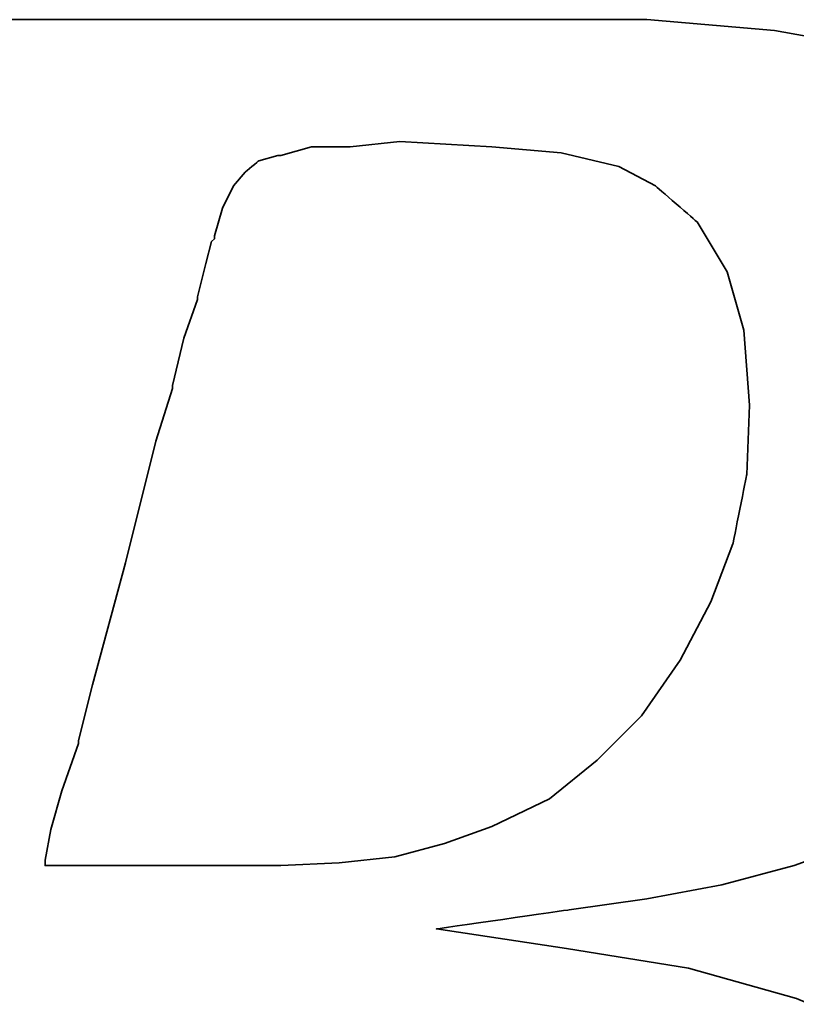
# Model space of a CAD drawing. Header units: millimetres. Extents: x 340 to 654, y 334 to 449.
# Tile 25 of 44: x 567.25 to 568.55, y 372.58 to 374.22. Entities that reach past the tile are written whole.
import ezdxf

# ---------------------------------------------------------------- set-up
doc = ezdxf.new("R2010")
doc.units = ezdxf.units.MM
doc.layers.add('DIM', color=4, linetype='Continuous')
doc.layers.add('layer 1', color=7, linetype='Continuous')

# ---------------------------------------------------------------- blocks, each defined once
blk = doc.blocks.new('TBI MOTION logo(完整正式版)')
at = {"layer": 'layer 1', "color": 22, "lineweight": 35}
for points, knots in [([(-64.65375, -6.86375), (-64.65375, -6.86375), (-64.84375, -7.29625), (-64.84375, -7.29625), (-64.84375, -7.29625), (-64.84375, -7.29625), (-64.86875, -7.34375), (-64.86875, -7.34375), (-64.86875, -7.34375), (-64.86875, -7.34375), (-64.86875, -7.36875), (-64.86875, -7.36875), (-64.86875, -7.36875), (-64.86875, -7.36875), (-65.15375, -7.65375), (-65.15375, -7.65375), (-65.15375, -7.65375), (-65.15375, -7.65375), (-65.17875, -7.65375), (-65.17875, -7.65375), (-65.17875, -7.65375), (-65.17875, -7.65375), (-65.20375, -7.67875), (-65.20375, -7.67875), (-65.20375, -7.67875), (-65.20375, -7.67875), (-65.58875, -7.87125), (-65.58875, -7.87125), (-65.58875, -7.87125), (-65.58875, -7.87125), (-65.63375, -7.87125), (-65.63375, -7.87125), (-65.63375, -7.87125), (-65.63375, -7.87125), (-65.65875, -7.89375), (-65.65875, -7.89375), (-65.65875, -7.89375), (-65.65875, -7.89375), (-66.09375, -7.94375), (-66.09375, -7.94375), (-66.09375, -7.94375), (-66.09375, -7.94375), (-66.11375, -7.94375), (-66.11375, -7.94375), (-66.11375, -7.94375), (-66.11375, -7.94375), (-66.16375, -7.94375), (-66.16375, -7.94375), (-66.16375, -7.94375), (-66.16375, -7.94375), (-66.30875, -7.94375), (-66.30875, -7.94375), (-66.30875, -7.94375), (-66.30875, -7.94375), (-66.69375, -7.94375), (-66.69375, -7.94375), (-66.69375, -7.94375), (-66.69375, -7.94375), (-67.07375, -7.94375), (-67.07375, -7.94375), (-67.07375, -7.94375), (-67.07375, -7.94375), (-67.12375, -7.94375), (-67.12375, -7.94375), (-67.12375, -7.94375), (-67.12375, -7.94375), (-67.12375, -7.96625), (-67.12375, -7.96625), (-67.12375, -7.96625), (-67.12375, -7.96625), (-67.14875, -7.99125), (-67.14875, -7.99125), (-67.14875, -7.99125), (-67.14875, -7.99125), (-67.24375, -8.34875), (-67.24375, -8.34875), (-67.24375, -8.34875), (-67.24375, -8.34875), (-67.31375, -8.68625), (-67.31375, -8.68625), (-67.31375, -8.68625), (-67.31375, -8.68625), (-67.26875, -8.68625), (-67.26875, -8.68625), (-67.26875, -8.68625), (-67.26875, -8.68625), (-67.07375, -8.68625), (-67.07375, -8.68625), (-67.07375, -8.68625), (-67.07375, -8.68625), (-66.54875, -8.68625), (-66.54875, -8.68625), (-66.54875, -8.68625), (-66.54875, -8.68625), (-65.82625, -8.68625), (-65.82625, -8.68625), (-65.82625, -8.68625), (-65.82625, -8.68625), (-65.01375, -8.68625), (-65.01375, -8.68625), (-65.01375, -8.68625), (-65.01375, -8.68625), (-64.05375, -8.68625), (-64.05375, -8.68625), (-64.05375, -8.68625), (-64.05375, -8.68625), (-62.08375, -8.68625), (-62.08375, -8.68625), (-62.08375, -8.68625), (-62.08375, -8.68625), (-60.06875, -8.68625), (-60.06875, -8.68625), (-60.06875, -8.68625), (-60.06875, -8.68625), (-59.10875, -8.68625), (-59.10875, -8.68625), (-59.10875, -8.68625), (-59.10875, -8.68625), (-58.29375, -8.68625), (-58.29375, -8.68625), (-58.29375, -8.68625), (-58.29375, -8.68625), (-57.57375, -8.68625), (-57.57375, -8.68625), (-57.57375, -8.68625), (-57.57375, -8.68625), (-57.04875, -8.68625), (-57.04875, -8.68625), (-57.04875, -8.68625), (-57.04875, -8.68625), (-56.85375, -8.68625), (-56.85375, -8.68625), (-56.85375, -8.68625), (-56.85375, -8.68625), (-56.70875, -8.68625), (-56.70875, -8.68625), (-56.70875, -8.68625), (-56.70875, -8.68625), (-56.61375, -8.68625), (-56.61375, -8.68625), (-56.61375, -8.68625), (-56.61375, -8.68625), (-56.56875, -8.68625), (-56.56875, -8.68625), (-56.56875, -8.68625), (-56.56875, -8.68625), (-55.65375, -8.63875), (-55.65375, -8.63875), (-55.65375, -8.63875), (-55.65375, -8.63875), (-54.76875, -8.51875), (-54.76875, -8.51875), (-54.76875, -8.51875), (-54.76875, -8.51875), (-53.90375, -8.30375), (-53.90375, -8.30375), (-53.90375, -8.30375), (-53.90375, -8.30375), (-53.08875, -8.03875), (-53.08875, -8.03875), (-53.08875, -8.03875), (-53.08875, -8.03875), (-52.34375, -7.65375), (-52.34375, -7.65375), (-52.34375, -7.65375), (-52.34375, -7.65375), (-51.69875, -7.29625), (-51.69875, -7.29625), (-51.69875, -7.29625), (-51.69875, -7.29625), (-51.21875, -6.91125), (-51.21875, -6.91125), (-51.21875, -6.91125), (-51.21875, -6.91125), (-50.83375, -6.50375), (-50.83375, -6.50375), (-50.83375, -6.50375), (-50.83375, -6.50375), (-50.44875, -5.94875), (-50.44875, -5.94875), (-50.44875, -5.94875), (-50.44875, -5.94875), (-50.13875, -5.30375), (-50.13875, -5.30375), (-50.13875, -5.30375), (-50.13875, -5.30375), (-49.99375, -4.65375), (-49.99375, -4.65375), (-49.99375, -4.65375), (-49.99375, -4.65375), (-49.92375, -3.98375), (-49.92375, -3.98375), (-49.92375, -3.98375), (-49.92375, -3.98375), (-49.99375, -3.19374), (-49.99375, -3.19374), (-49.99375, -3.19374), (-49.99375, -3.19374), (-50.23374, -2.44874), (-50.23374, -2.44874), (-50.23374, -2.44874), (-50.23374, -2.44874), (-50.59375, -1.87374), (-50.59375, -1.87374), (-50.59375, -1.87374), (-50.59375, -1.87374), (-51.09875, -1.31874), (-51.09875, -1.31874), (-51.09875, -1.31874), (-51.09875, -1.31874), (-51.74375, -0.81875), (-51.74375, -0.81875), (-51.74375, -0.81875), (-51.74375, -0.81875), (-52.53875, -0.48125), (-52.53875, -0.48125), (-52.53875, -0.48125), (-52.53875, -0.48125), (-53.47375, -0.21875), (-53.47375, -0.21875), (-53.47375, -0.21875), (-53.47375, -0.21875), (-54.52875, -0.04874), (-54.52875, -0.04874), (-54.52875, -0.04874), (-54.52875, -0.04874), (-55.65375, 0.12125), (-55.65375, 0.12125), (-55.65375, 0.12125), (-55.65375, 0.12125), (-54.50375, 0.28624), (-54.50375, 0.28624), (-54.50375, 0.28624), (-54.50375, 0.28624), (-53.83375, 0.38124), (-53.83375, 0.38124), (-53.83375, 0.38124), (-53.83375, 0.38124), (-53.18375, 0.50125), (-53.18375, 0.50125), (-53.18375, 0.50125), (-53.18375, 0.50125), (-52.55875, 0.66874), (-52.55875, 0.66874), (-52.55875, 0.66874), (-52.55875, 0.66874), (-52.03375, 0.86124), (-52.03375, 0.86124), (-52.03375, 0.86124), (-52.03375, 0.86124), (-51.50374, 1.03124), (-51.50374, 1.03124), (-51.50374, 1.03124), (-51.50374, 1.03124), (-51.09875, 1.27125), (-51.09875, 1.27125), (-51.09875, 1.27125), (-51.09875, 1.27125), (-50.71375, 1.48624), (-50.71375, 1.48624), (-50.71375, 1.48624), (-50.71375, 1.48624), (-50.37625, 1.77625), (-50.37625, 1.77625), (-50.37625, 1.77625), (-50.37625, 1.77625), (-49.82375, 2.37625), (-49.82375, 2.37625), (-49.82375, 2.37625), (-49.82375, 2.37625), (-49.41875, 2.99625), (-49.41875, 2.99625), (-49.41875, 2.99625), (-49.41875, 2.99625), (-49.22375, 3.76625), (-49.22375, 3.76625), (-49.22375, 3.76625), (-49.22375, 3.76625), (-49.15375, 4.50874), (-49.15375, 4.50874), (-49.15375, 4.50874), (-49.15375, 4.50874), (-49.20375, 5.25125), (-49.20375, 5.25125), (-49.20375, 5.25125), (-49.20375, 5.25125), (-49.41875, 5.92625), (-49.41875, 5.92625), (-49.41875, 5.92625), (-49.41875, 5.92625), (-49.77875, 6.47625), (-49.77875, 6.47625), (-49.77875, 6.47625), (-49.77875, 6.47625), (-50.33125, 7.02624), (-50.33125, 7.02624), (-50.33125, 7.02624), (-50.33125, 7.02624), (-51.00125, 7.43625), (-51.00125, 7.43625), (-51.00125, 7.43625), (-51.00125, 7.43625), (-51.79375, 7.72625), (-51.79375, 7.72625), (-51.79375, 7.72625), (-51.79375, 7.72625), (-52.72875, 7.89124), (-52.72875, 7.89124), (-52.72875, 7.89124), (-52.72875, 7.89124), (-53.83375, 7.98625), (-53.83375, 7.98625), (-53.83375, 7.98625), (-53.83375, 7.98625), (-53.92875, 7.98625), (-53.92875, 7.98625), (-53.92875, 7.98625), (-53.92875, 7.98625), (-54.26375, 7.98625), (-54.26375, 7.98625), (-54.26375, 7.98625), (-54.26375, 7.98625), (-54.74375, 7.98625), (-54.74375, 7.98625), (-54.74375, 7.98625), (-54.74375, 7.98625), (-55.36875, 7.98625), (-55.36875, 7.98625), (-55.36875, 7.98625), (-55.36875, 7.98625), (-56.13375, 7.98625), (-56.13375, 7.98625), (-56.13375, 7.98625), (-56.13375, 7.98625), (-56.94875, 7.98625), (-56.94875, 7.98625), (-56.94875, 7.98625), (-56.94875, 7.98625), (-58.77625, 7.98625), (-58.77625, 7.98625), (-58.77625, 7.98625), (-58.77625, 7.98625), (-60.59875, 7.98625), (-60.59875, 7.98625), (-60.59875, 7.98625), (-60.59875, 7.98625), (-61.41375, 7.98625), (-61.41375, 7.98625), (-61.41375, 7.98625), (-61.41375, 7.98625), (-62.17875, 7.98625), (-62.17875, 7.98625), (-62.17875, 7.98625), (-62.17875, 7.98625), (-62.80375, 7.98625), (-62.80375, 7.98625), (-62.80375, 7.98625), (-62.80375, 7.98625), (-63.30625, 7.98625), (-63.30625, 7.98625), (-63.30625, 7.98625), (-63.30625, 7.98625), (-63.57375, 7.98625), (-63.57375, 7.98625), (-63.57375, 7.98625), (-63.57375, 7.98625), (-63.57375, 7.96375), (-63.57375, 7.96375), (-63.57375, 7.96375), (-63.57375, 7.96375), (-63.59875, 7.94125), (-63.59875, 7.94125), (-63.59875, 7.94125), (-63.59875, 7.94125), (-63.69375, 7.55625), (-63.69375, 7.55625), (-63.69375, 7.55625), (-63.69375, 7.55625), (-63.76375, 7.24624), (-63.76375, 7.24624), (-63.76375, 7.24624), (-63.76375, 7.24624), (-63.23875, 7.24624), (-63.23875, 7.24624), (-63.23875, 7.24624), (-63.23875, 7.24624), (-62.75875, 7.24624), (-62.75875, 7.24624), (-62.75875, 7.24624), (-62.75875, 7.24624), (-62.61125, 7.24624), (-62.61125, 7.24624), (-62.61125, 7.24624), (-62.61125, 7.24624), (-62.56625, 7.24624), (-62.56625, 7.24624), (-62.56625, 7.24624), (-62.56625, 7.24624), (-62.22875, 7.24624), (-62.22875, 7.24624), (-62.22875, 7.24624), (-62.22875, 7.24624), (-62.20375, 7.24624), (-62.20375, 7.24624), (-62.20375, 7.24624), (-62.20375, 7.24624), (-62.17875, 7.21875), (-62.17875, 7.21875), (-62.17875, 7.21875), (-62.17875, 7.21875), (-61.96375, 7.17125), (-61.96375, 7.17125), (-61.96375, 7.17125), (-61.96375, 7.17125), (-61.72375, 7.12624), (-61.72375, 7.12624), (-61.72375, 7.12624), (-61.72375, 7.12624), (-61.70375, 7.12624), (-61.70375, 7.12624), (-61.70375, 7.12624), (-61.70375, 7.12624), (-61.55875, 7.07624), (-61.55875, 7.07624), (-61.55875, 7.07624), (-61.55875, 7.07624), (-61.50875, 7.07624), (-61.50875, 7.07624), (-61.50875, 7.07624), (-61.50875, 7.07624), (-61.48375, 7.02624), (-61.48375, 7.02624), (-61.48375, 7.02624), (-61.48375, 7.02624), (-61.31875, 6.83375), (-61.31875, 6.83375), (-61.31875, 6.83375), (-61.31875, 6.83375), (-61.29375, 6.81125), (-61.29375, 6.81125), (-61.29375, 6.81125), (-61.29375, 6.81125), (-61.29375, 6.78625), (-61.29375, 6.78625), (-61.29375, 6.78625), (-61.29375, 6.78625), (-61.19875, 6.50124), (-61.19875, 6.50124), (-61.19875, 6.50124), (-61.19875, 6.50124), (-61.17375, 6.45124), (-61.17375, 6.45124), (-61.17375, 6.45124), (-61.17375, 6.45124), (-61.19875, 6.40625), (-61.19875, 6.40625), (-61.19875, 6.40625), (-61.19875, 6.40625), (-61.26875, 5.99624), (-61.26875, 5.99624), (-61.26875, 5.99624), (-61.26875, 5.99624), (-61.26875, 5.85125), (-61.26875, 5.85125), (-61.26875, 5.85125), (-61.26875, 5.85125), (-61.26875, 5.82625), (-61.26875, 5.82625), (-61.26875, 5.82625), (-61.26875, 5.82625), (-61.29375, 5.80625), (-61.29375, 5.80625), (-61.29375, 5.80625), (-61.29375, 5.80625), (-61.34125, 5.66125), (-61.34125, 5.66125), (-61.34125, 5.66125), (-61.34125, 5.66125), (-61.41375, 5.44625), (-61.41375, 5.44625), (-61.41375, 5.44625), (-61.41375, 5.44625), (-61.48375, 5.15625), (-61.48375, 5.15625), (-61.48375, 5.15625), (-61.48375, 5.15625), (-61.58375, 4.82124), (-61.58375, 4.82124), (-61.58375, 4.82124), (-61.58375, 4.82124), (-61.79875, 4.00375), (-61.79875, 4.00375), (-61.79875, 4.00375), (-61.79875, 4.00375), (-62.05875, 2.99625), (-62.05875, 2.99625), (-62.05875, 2.99625), (-62.05875, 2.99625), (-62.34875, 1.91625), (-62.34875, 1.91625), (-62.34875, 1.91625), (-62.34875, 1.91625), (-62.97375, -0.41124), (-62.97375, -0.41124), (-62.97375, -0.41124), (-62.97375, -0.41124), (-63.59875, -2.75875), (-63.59875, -2.75875), (-63.59875, -2.75875), (-63.59875, -2.75875), (-63.88375, -3.86374), (-63.88375, -3.86374), (-63.88375, -3.86374), (-63.88375, -3.86374), (-64.14875, -4.82374), (-64.14875, -4.82374), (-64.14875, -4.82374), (-64.14875, -4.82374), (-64.36375, -5.64125), (-64.36375, -5.64125), (-64.36375, -5.64125), (-64.36375, -5.64125), (-64.43625, -5.97625), (-64.43625, -5.97625), (-64.43625, -5.97625), (-64.43625, -5.97625), (-64.50875, -6.28625), (-64.50875, -6.28625), (-64.50875, -6.28625), (-64.50875, -6.28625), (-64.50875, -6.30875), (-64.50875, -6.30875), (-64.50875, -6.30875), (-64.50875, -6.30875), (-64.57875, -6.50375), (-64.57875, -6.50375), (-64.57875, -6.50375), (-64.57875, -6.50375), (-64.62875, -6.69625), (-64.62875, -6.69625), (-64.62875, -6.69625), (-64.62875, -6.69625), (-64.62875, -6.76875), (-64.62875, -6.76875), (-64.62875, -6.76875), (-64.62875, -6.76875), (-64.62875, -6.81375), (-64.62875, -6.81375), (-64.62875, -6.81375), (-64.62875, -6.81375), (-64.62875, -6.83875), (-64.62875, -6.83875), (-64.62875, -6.83875), (-64.62875, -6.83875), (-64.65375, -6.86375), (-64.65375, -6.86375)], [0, 0, 0, 0, 0.0071942, 0.0071942, 0.0071942, 0.0071943, 0.0143885, 0.0143885, 0.0143885, 0.0143885, 0.0215827, 0.0215827, 0.0215827, 0.0215827, 0.028777, 0.028777, 0.028777, 0.028777, 0.0359712, 0.0359712, 0.0359712, 0.0359712, 0.0431655, 0.0431655, 0.0431655, 0.0431655, 0.0503597, 0.0503597, 0.0503597, 0.0503597, 0.057554, 0.057554, 0.057554, 0.057554, 0.0647482, 0.0647482, 0.0647482, 0.0647482, 0.0719424, 0.0719424, 0.0719424, 0.0719425, 0.0791367, 0.0791367, 0.0791367, 0.0791367, 0.0863309, 0.0863309, 0.0863309, 0.0863309, 0.0935252, 0.0935252, 0.0935252, 0.0935252, 0.1007194, 0.1007194, 0.1007194, 0.1007194, 0.1079137, 0.1079137, 0.1079137, 0.1079137, 0.1151079, 0.1151079, 0.1151079, 0.1151079, 0.1223022, 0.1223022, 0.1223022, 0.1223022, 0.1294964, 0.1294964, 0.1294964, 0.1294964, 0.1366906, 0.1366906, 0.1366906, 0.1366907, 0.1438849, 0.1438849, 0.1438849, 0.1438849, 0.1510791, 0.1510791, 0.1510791, 0.1510791, 0.1582734, 0.1582734, 0.1582734, 0.1582734, 0.1654676, 0.1654676, 0.1654676, 0.1654676, 0.1726619, 0.1726619, 0.1726619, 0.1726619, 0.1798561, 0.1798561, 0.1798561, 0.1798561, 0.1870504, 0.1870504, 0.1870504, 0.1870504, 0.1942446, 0.1942446, 0.1942446, 0.1942446, 0.2014388, 0.2014388, 0.2014388, 0.2014389, 0.2086331, 0.2086331, 0.2086331, 0.2086331, 0.2158273, 0.2158273, 0.2158273, 0.2158273, 0.2230216, 0.2230216, 0.2230216, 0.2230216, 0.2302158, 0.2302158, 0.2302158, 0.2302158, 0.2374101, 0.2374101, 0.2374101, 0.2374101, 0.2446043, 0.2446043, 0.2446043, 0.2446043, 0.2517986, 0.2517986, 0.2517986, 0.2517986, 0.2589928, 0.2589928, 0.2589928, 0.2589928, 0.2661871, 0.2661871, 0.2661871, 0.2661871, 0.2733813, 0.2733813, 0.2733813, 0.2733813, 0.2805755, 0.2805755, 0.2805755, 0.2805755, 0.2877698, 0.2877698, 0.2877698, 0.2877698, 0.294964, 0.294964, 0.294964, 0.294964, 0.3021583, 0.3021583, 0.3021583, 0.3021583, 0.3093525, 0.3093525, 0.3093525, 0.3093525, 0.3165468, 0.3165468, 0.3165468, 0.3165468, 0.323741, 0.323741, 0.323741, 0.323741, 0.3309353, 0.3309353, 0.3309353, 0.3309353, 0.3381295, 0.3381295, 0.3381295, 0.3381295, 0.3453237, 0.3453237, 0.3453237, 0.3453238, 0.352518, 0.352518, 0.352518, 0.352518, 0.3597122, 0.3597122, 0.3597122, 0.3597122, 0.3669065, 0.3669065, 0.3669065, 0.3669065, 0.3741007, 0.3741007, 0.3741007, 0.3741007, 0.381295, 0.381295, 0.381295, 0.381295, 0.3884892, 0.3884892, 0.3884892, 0.3884892, 0.3956835, 0.3956835, 0.3956835, 0.3956835, 0.4028777, 0.4028777, 0.4028777, 0.4028777, 0.4100719, 0.4100719, 0.4100719, 0.410072, 0.4172662, 0.4172662, 0.4172662, 0.4172662, 0.4244604, 0.4244604, 0.4244604, 0.4244604, 0.4316547, 0.4316547, 0.4316547, 0.4316547, 0.4388489, 0.4388489, 0.4388489, 0.4388489, 0.4460432, 0.4460432, 0.4460432, 0.4460432, 0.4532374, 0.4532374, 0.4532374, 0.4532374, 0.4604317, 0.4604317, 0.4604317, 0.4604317, 0.4676259, 0.4676259, 0.4676259, 0.4676259, 0.4748201, 0.4748201, 0.4748201, 0.4748202, 0.4820144, 0.4820144, 0.4820144, 0.4820144, 0.4892086, 0.4892086, 0.4892086, 0.4892086, 0.4964029, 0.4964029, 0.4964029, 0.4964029, 0.5035971, 0.5035971, 0.5035971, 0.5035971, 0.5107914, 0.5107914, 0.5107914, 0.5107914, 0.5179856, 0.5179856, 0.5179856, 0.5179856, 0.5251799, 0.5251799, 0.5251799, 0.5251799, 0.5323741, 0.5323741, 0.5323741, 0.5323741, 0.5395683, 0.5395683, 0.5395683, 0.5395684, 0.5467626, 0.5467626, 0.5467626, 0.5467626, 0.5539568, 0.5539568, 0.5539568, 0.5539568, 0.5611511, 0.5611511, 0.5611511, 0.5611511, 0.5683453, 0.5683453, 0.5683453, 0.5683453, 0.5755396, 0.5755396, 0.5755396, 0.5755396, 0.5827338, 0.5827338, 0.5827338, 0.5827338, 0.5899281, 0.5899281, 0.5899281, 0.5899281, 0.5971223, 0.5971223, 0.5971223, 0.5971223, 0.6043165, 0.6043165, 0.6043165, 0.6043166, 0.6115108, 0.6115108, 0.6115108, 0.6115108, 0.618705, 0.618705, 0.618705, 0.618705, 0.6258993, 0.6258993, 0.6258993, 0.6258993, 0.6330935, 0.6330935, 0.6330935, 0.6330935, 0.6402878, 0.6402878, 0.6402878, 0.6402878, 0.647482, 0.647482, 0.647482, 0.647482, 0.6546763, 0.6546763, 0.6546763, 0.6546763, 0.6618705, 0.6618705, 0.6618705, 0.6618705, 0.6690647, 0.6690647, 0.6690647, 0.6690648, 0.676259, 0.676259, 0.676259, 0.676259, 0.6834532, 0.6834532, 0.6834532, 0.6834532, 0.6906475, 0.6906475, 0.6906475, 0.6906475, 0.6978417, 0.6978417, 0.6978417, 0.6978417, 0.705036, 0.705036, 0.705036, 0.705036, 0.7122302, 0.7122302, 0.7122302, 0.7122302, 0.7194245, 0.7194245, 0.7194245, 0.7194245, 0.7266187, 0.7266187, 0.7266187, 0.7266187, 0.7338129, 0.7338129, 0.7338129, 0.733813, 0.7410072, 0.7410072, 0.7410072, 0.7410072, 0.7482014, 0.7482014, 0.7482014, 0.7482014, 0.7553957, 0.7553957, 0.7553957, 0.7553957, 0.7625899, 0.7625899, 0.7625899, 0.7625899, 0.7697842, 0.7697842, 0.7697842, 0.7697842, 0.7769784, 0.7769784, 0.7769784, 0.7769784, 0.7841727, 0.7841727, 0.7841727, 0.7841727, 0.7913669, 0.7913669, 0.7913669, 0.7913669, 0.7985612, 0.7985612, 0.7985612, 0.7985612, 0.8057554, 0.8057554, 0.8057554, 0.8057554, 0.8129496, 0.8129496, 0.8129496, 0.8129497, 0.8201439, 0.8201439, 0.8201439, 0.8201439, 0.8273381, 0.8273381, 0.8273381, 0.8273381, 0.8345324, 0.8345324, 0.8345324, 0.8345324, 0.8417266, 0.8417266, 0.8417266, 0.8417266, 0.8489209, 0.8489209, 0.8489209, 0.8489209, 0.8561151, 0.8561151, 0.8561151, 0.8561151, 0.8633094, 0.8633094, 0.8633094, 0.8633094, 0.8705036, 0.8705036, 0.8705036, 0.8705036, 0.8776978, 0.8776978, 0.8776978, 0.8776979, 0.8848921, 0.8848921, 0.8848921, 0.8848921, 0.8920863, 0.8920863, 0.8920863, 0.8920863, 0.8992806, 0.8992806, 0.8992806, 0.8992806, 0.9064748, 0.9064748, 0.9064748, 0.9064748, 0.9136691, 0.9136691, 0.9136691, 0.9136691, 0.9208633, 0.9208633, 0.9208633, 0.9208633, 0.9280576, 0.9280576, 0.9280576, 0.9280576, 0.9352518, 0.9352518, 0.9352518, 0.9352518, 0.942446, 0.942446, 0.942446, 0.9424461, 0.9496403, 0.9496403, 0.9496403, 0.9496403, 0.9568345, 0.9568345, 0.9568345, 0.9568345, 0.9640288, 0.9640288, 0.9640288, 0.9640288, 0.971223, 0.971223, 0.971223, 0.971223, 0.9784173, 0.9784173, 0.9784173, 0.9784173, 0.9856115, 0.9856115, 0.9856115, 0.9856115, 0.9928058, 0.9928058, 0.9928058, 0.9928058, 1, 1, 1, 1]), ([(-57.50375, 6.35625), (-57.50375, 6.35625), (-57.57375, 6.11625), (-57.57375, 6.11625), (-57.57375, 6.11625), (-57.57375, 6.11625), (-57.57375, 6.09125), (-57.57375, 6.09125), (-57.57375, 6.09125), (-57.57375, 6.09125), (-57.59875, 6.06625), (-57.59875, 6.06625), (-57.59875, 6.06625), (-57.59875, 6.06625), (-57.64875, 5.87625), (-57.64875, 5.87625), (-57.64875, 5.87625), (-57.64875, 5.87625), (-57.71875, 5.58875), (-57.71875, 5.58875), (-57.71875, 5.58875), (-57.71875, 5.58875), (-57.71875, 5.56625), (-57.71875, 5.56625), (-57.71875, 5.56625), (-57.71875, 5.56625), (-57.83875, 5.23125), (-57.83875, 5.23125), (-57.83875, 5.23125), (-57.83875, 5.23125), (-57.93625, 4.82124), (-57.93625, 4.82124), (-57.93625, 4.82124), (-57.93625, 4.82124), (-57.93625, 4.79624), (-57.93625, 4.79624), (-57.93625, 4.79624), (-57.93625, 4.79624), (-58.07875, 4.34125), (-58.07875, 4.34125), (-58.07875, 4.34125), (-58.07875, 4.34125), (-58.34375, 3.28625), (-58.34375, 3.28625), (-58.34375, 3.28625), (-58.34375, 3.28625), (-58.62875, 2.23124), (-58.62875, 2.23124), (-58.62875, 2.23124), (-58.62875, 2.23124), (-58.74875, 1.75125), (-58.74875, 1.75125), (-58.74875, 1.75125), (-58.74875, 1.75125), (-58.74875, 1.72625), (-58.74875, 1.72625), (-58.74875, 1.72625), (-58.74875, 1.72625), (-58.89375, 1.31625), (-58.89375, 1.31625), (-58.89375, 1.31625), (-58.89375, 1.31625), (-58.98875, 0.98124), (-58.98875, 0.98124), (-58.98875, 0.98124), (-58.98875, 0.98124), (-59.03875, 0.71625), (-59.03875, 0.71625), (-59.03875, 0.71625), (-59.03875, 0.71625), (-59.03875, 0.66874), (-59.03875, 0.66874), (-59.03875, 0.66874), (-59.03875, 0.66874), (-58.91875, 0.66874), (-58.91875, 0.66874), (-58.91875, 0.66874), (-58.91875, 0.66874), (-58.53375, 0.66874), (-58.53375, 0.66874), (-58.53375, 0.66874), (-58.53375, 0.66874), (-58.10375, 0.66874), (-58.10375, 0.66874), (-58.10375, 0.66874), (-58.10375, 0.66874), (-57.66875, 0.66874), (-57.66875, 0.66874), (-57.66875, 0.66874), (-57.66875, 0.66874), (-57.33375, 0.66874), (-57.33375, 0.66874), (-57.33375, 0.66874), (-57.33375, 0.66874), (-57.09375, 0.66874), (-57.09375, 0.66874), (-57.09375, 0.66874), (-57.09375, 0.66874), (-56.99875, 0.66874), (-56.99875, 0.66874), (-56.99875, 0.66874), (-56.99875, 0.66874), (-56.49375, 0.69374), (-56.49375, 0.69374), (-56.49375, 0.69374), (-56.49375, 0.69374), (-56.01375, 0.74374), (-56.01375, 0.74374), (-56.01375, 0.74374), (-56.01375, 0.74374), (-55.58375, 0.86124), (-55.58375, 0.86124), (-55.58375, 0.86124), (-55.58375, 0.86124), (-55.17375, 1.00624), (-55.17375, 1.00624), (-55.17375, 1.00624), (-55.17375, 1.00624), (-54.67375, 1.24625), (-54.67375, 1.24625), (-54.67375, 1.24625), (-54.67375, 1.24625), (-54.26375, 1.58124), (-54.26375, 1.58124), (-54.26375, 1.58124), (-54.26375, 1.58124), (-53.87875, 1.96374), (-53.87875, 1.96374), (-53.87875, 1.96374), (-53.87875, 1.96374), (-53.54375, 2.44625), (-53.54375, 2.44625), (-53.54375, 2.44625), (-53.54375, 2.44625), (-53.27875, 2.95125), (-53.27875, 2.95125), (-53.27875, 2.95125), (-53.27875, 2.95125), (-53.08875, 3.45124), (-53.08875, 3.45124), (-53.08875, 3.45124), (-53.08875, 3.45124), (-52.96875, 4.05124), (-52.96875, 4.05124), (-52.96875, 4.05124), (-52.96875, 4.05124), (-52.94375, 4.65125), (-52.94375, 4.65125), (-52.94375, 4.65125), (-52.94375, 4.65125), (-52.99375, 5.30125), (-52.99375, 5.30125), (-52.99375, 5.30125), (-52.99375, 5.30125), (-53.13875, 5.80625), (-53.13875, 5.80625), (-53.13875, 5.80625), (-53.13875, 5.80625), (-53.39875, 6.23625), (-53.39875, 6.23625), (-53.39875, 6.23625), (-53.39875, 6.23625), (-53.75875, 6.54875), (-53.75875, 6.54875), (-53.75875, 6.54875), (-53.75875, 6.54875), (-54.07375, 6.71625), (-54.07375, 6.71625), (-54.07375, 6.71625), (-54.07375, 6.71625), (-54.57375, 6.83375), (-54.57375, 6.83375), (-54.57375, 6.83375), (-54.57375, 6.83375), (-55.17375, 6.88625), (-55.17375, 6.88625), (-55.17375, 6.88625), (-55.17375, 6.88625), (-55.96875, 6.93125), (-55.96875, 6.93125), (-55.96875, 6.93125), (-55.96875, 6.93125), (-56.39875, 6.88625), (-56.39875, 6.88625), (-56.39875, 6.88625), (-56.39875, 6.88625), (-56.42125, 6.88625), (-56.42125, 6.88625), (-56.42125, 6.88625), (-56.42125, 6.88625), (-56.73375, 6.88625), (-56.73375, 6.88625), (-56.73375, 6.88625), (-56.73375, 6.88625), (-56.99875, 6.81125), (-56.99875, 6.81125), (-56.99875, 6.81125), (-56.99875, 6.81125), (-57.02375, 6.81125), (-57.02375, 6.81125), (-57.02375, 6.81125), (-57.02375, 6.81125), (-57.18875, 6.76625), (-57.18875, 6.76625), (-57.18875, 6.76625), (-57.18875, 6.76625), (-57.30875, 6.66625), (-57.30875, 6.66625), (-57.30875, 6.66625), (-57.30875, 6.66625), (-57.40875, 6.54875), (-57.40875, 6.54875), (-57.40875, 6.54875), (-57.40875, 6.54875), (-57.50375, 6.35625), (-57.50375, 6.35625)], [0, 0, 0, 0, 0.0185185, 0.0185185, 0.0185185, 0.0185185, 0.037037, 0.037037, 0.037037, 0.037037, 0.0555556, 0.0555556, 0.0555556, 0.0555556, 0.0740741, 0.0740741, 0.0740741, 0.0740741, 0.0925926, 0.0925926, 0.0925926, 0.0925926, 0.1111111, 0.1111111, 0.1111111, 0.1111111, 0.1296296, 0.1296296, 0.1296296, 0.1296296, 0.1481481, 0.1481481, 0.1481481, 0.1481482, 0.1666667, 0.1666667, 0.1666667, 0.1666667, 0.1851852, 0.1851852, 0.1851852, 0.1851852, 0.2037037, 0.2037037, 0.2037037, 0.2037037, 0.2222222, 0.2222222, 0.2222222, 0.2222222, 0.2407407, 0.2407407, 0.2407407, 0.2407408, 0.2592593, 0.2592593, 0.2592593, 0.2592593, 0.2777778, 0.2777778, 0.2777778, 0.2777778, 0.2962963, 0.2962963, 0.2962963, 0.2962963, 0.3148148, 0.3148148, 0.3148148, 0.3148148, 0.3333333, 0.3333333, 0.3333333, 0.3333333, 0.3518519, 0.3518519, 0.3518519, 0.3518519, 0.3703704, 0.3703704, 0.3703704, 0.3703704, 0.3888889, 0.3888889, 0.3888889, 0.3888889, 0.4074074, 0.4074074, 0.4074074, 0.4074074, 0.4259259, 0.4259259, 0.4259259, 0.4259259, 0.4444444, 0.4444444, 0.4444444, 0.4444445, 0.462963, 0.462963, 0.462963, 0.462963, 0.4814815, 0.4814815, 0.4814815, 0.4814815, 0.5, 0.5, 0.5, 0.5, 0.5185185, 0.5185185, 0.5185185, 0.5185185, 0.537037, 0.537037, 0.537037, 0.537037, 0.5555556, 0.5555556, 0.5555556, 0.5555556, 0.5740741, 0.5740741, 0.5740741, 0.5740741, 0.5925926, 0.5925926, 0.5925926, 0.5925926, 0.6111111, 0.6111111, 0.6111111, 0.6111111, 0.6296296, 0.6296296, 0.6296296, 0.6296296, 0.6481481, 0.6481481, 0.6481481, 0.6481482, 0.6666667, 0.6666667, 0.6666667, 0.6666667, 0.6851852, 0.6851852, 0.6851852, 0.6851852, 0.7037037, 0.7037037, 0.7037037, 0.7037037, 0.7222222, 0.7222222, 0.7222222, 0.7222222, 0.7407407, 0.7407407, 0.7407407, 0.7407408, 0.7592593, 0.7592593, 0.7592593, 0.7592593, 0.7777778, 0.7777778, 0.7777778, 0.7777778, 0.7962963, 0.7962963, 0.7962963, 0.7962963, 0.8148148, 0.8148148, 0.8148148, 0.8148148, 0.8333333, 0.8333333, 0.8333333, 0.8333333, 0.8518519, 0.8518519, 0.8518519, 0.8518519, 0.8703704, 0.8703704, 0.8703704, 0.8703704, 0.8888889, 0.8888889, 0.8888889, 0.8888889, 0.9074074, 0.9074074, 0.9074074, 0.9074074, 0.9259259, 0.9259259, 0.9259259, 0.9259259, 0.9444444, 0.9444444, 0.9444444, 0.9444445, 0.962963, 0.962963, 0.962963, 0.962963, 0.9814815, 0.9814815, 0.9814815, 0.9814815, 1, 1, 1, 1])]:
    blk.add_open_spline(points, degree=3, knots=knots, dxfattribs=at)

msp = doc.modelspace()

# ---------------------------------------------------------------- block references
at = {"layer": 'DIM', "color": 7, "xscale": 0.1927795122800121, "yscale": 0.1927795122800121, "zscale": 0.1927795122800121}
msp.add_blockref('TBI MOTION logo(完整正式版)', (578.6779, 372.6828), dxfattribs=at)

doc.saveas('drawing.dxf')
